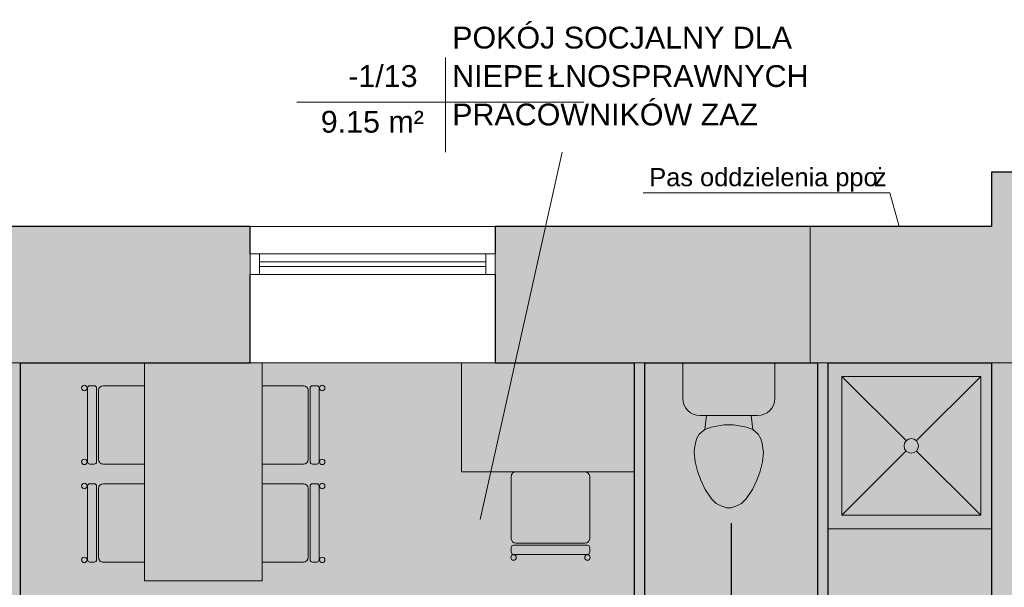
# Model space of a CAD drawing. Header units: centimetres. Extents: x 14504 to 44111, y -18976 to -7683.
# Tile 29 of 141: x 15658 to 16201, y -9041 to -8729. Entities that reach past the tile are written whole.
import ezdxf

# ---------------------------------------------------------------- set-up
doc = ezdxf.new("R2010")
doc.units = ezdxf.units.CM
for name, color, linetype, lineweight in [('A-AREA-IDEN', 4, 'Continuous', 9), ('A-DETL', 6, 'Continuous', 9), ('A-DETL-GENF', 92, 'Continuous', 9), ('A-DETL-MEDM', 33, 'Continuous', 25), ('A-DETL-THIN', 151, 'Continuous', 9), ('A-GLAZ', 151, 'Continuous', 9), ('A-WALL', 4, 'Continuous', 9), ('A-WALL-PATT', 111, 'Continuous', 25), ('G-ANNO-TEXT', 8, 'Continuous', 9), ('I-FURN', 30, 'Continuous', 9), ('P-SANR-FIXT', 6, 'Continuous', 9)]:
    doc.layers.add(name, color=color, linetype=linetype, lineweight=lineweight)
doc.styles.add('Arial_1', font='arial.ttf', dxfattribs={"height": 12})
doc.styles.add('Arial_4', font='arial.ttf', dxfattribs={"height": 10})

# ---------------------------------------------------------------- blocks, each defined once
blk = doc.blocks.new('Muszla klozetowa domowa - 3D - Muszla klozetowa domowa - 3D-336748-1_Poziom piwnicy')
at = {"layer": 'P-SANR-FIXT'}
for p, q in [((-25.34, 29.84), (-25.34, 49.47)), ((25.34, 49.47), (25.34, 29.84)), ((15.87, 20.38), (-15.88, 20.38)), ((-12.35, 20.38), (-13.23, 12.7)), ((12.35, 20.38), (13.23, 12.7)), ((-13.23, 12.7), (-16.26, 10.16)), ((-9.74, 13.97), (-13.23, 12.7)), ((-2.54, 15.24), (-9.74, 13.97)), ((2.54, 15.24), (-2.54, 15.24)), ((9.74, 13.97), (2.54, 15.24)), ((13.23, 12.7), (9.74, 13.97)), ((16.26, 10.16), (13.23, 12.7)), ((-17.7, 7.62), (-18.38, 5.08)), ((-16.26, 10.16), (-17.7, 7.62)), ((17.7, 7.62), (16.26, 10.16)), ((18.38, 5.08), (17.7, 7.62)), ((-18.83, 2.53), (-19.05, 0)), ((-19.05, 0), (-18.61, -5.06)), ((-18.38, 5.08), (-18.83, 2.53)), ((18.83, 2.53), (18.38, 5.08)), ((18.61, -5.06), (19.05, 0)), ((19.05, 0), (18.83, 2.53)), ((-18.61, -5.06), (-17.24, -10.16)), ((17.24, -10.16), (18.61, -5.06)), ((-17.24, -10.16), (-15.39, -15.24)), ((15.39, -15.24), (17.24, -10.16)), ((-15.39, -15.24), (-13.02, -20.32)), ((13.02, -20.32), (15.39, -15.24)), ((-13.02, -20.32), (-9.5, -25.4)), ((9.5, -25.4), (13.02, -20.32)), ((-9.5, -25.4), (-6.96, -27.94)), ((6.96, -27.94), (9.5, -25.4)), ((-6.96, -27.94), (-4.76, -29.21)), ((-4.76, -29.21), (-1.27, -30.48)), ((-1.27, -30.48), (1.27, -30.48)), ((1.27, -30.48), (4.76, -29.21)), ((4.76, -29.21), (6.96, -27.94))]:
    blk.add_line(p, q, dxfattribs=at)
for centre, start, end in [((-15.88, 29.84), 180, 270), ((15.87, 29.84), 270, 360)]:
    blk.add_arc(centre, 9.46, start, end, dxfattribs=at)
blk = doc.blocks.new('Kabina prysznicowa - 2D - Kabina prysznicowa - 2D-339464-1_Poziom piwnicy')
at = {"layer": 'P-SANR-FIXT'}
for p, q in [((7.5, 84), (42.86, 48.64)), ((7.5, 7.5), (7.5, 84)), ((7.5, 84), (84, 84)), ((84, 84), (48.64, 48.64)), ((84, 84), (84, 7.5)), ((42.99, 42.99), (7.5, 7.5)), ((48.51, 42.99), (84, 7.5)), ((84, 7.5), (7.5, 7.5)), ((90, 0), (0, 0))]:
    blk.add_line(p, q, dxfattribs=at)
for start, end in [(360, 180), (180, 360)]:
    blk.add_arc((45.75, 45.75), 4, start, end, dxfattribs=at)
blk = doc.blocks.new('Stół - prostokątny - 1830 x 0762mm-493090-1_Poziom piwnicy')
at = {"layer": 'I-FURN'}
for p, q in [((60, 32.5), (-60, 32.5)), ((60, -32.5), (60, 32.5)), ((-60, -32.5), (60, -32.5))]:
    blk.add_line(p, q, dxfattribs=at)
blk = doc.blocks.new('Krzesło Breuera - Krzesło Breuera-494065-1_Poziom piwnicy')
at = {"layer": 'I-FURN'}
for p, q in [((-21.59, 9.96), (-21.59, -12.7)), ((21.59, -12.7), (21.59, 9.96)), ((-19.05, -15.24), (19.05, -15.24)), ((-21.59, -17.62), (-21.59, -20.08)), ((20.32, -16.35), (-20.32, -16.35)), ((-20.32, -21.35), (20.32, -21.35)), ((21.59, -20.08), (21.59, -17.62))]:
    blk.add_line(p, q, dxfattribs=at)
for centre, radius, start, end in [((-19.05, -12.7), 2.54, 180, 270), ((19.05, -12.7), 2.54, 270, 360), ((-20.35, -23.06), 1.51, 360, 180), ((-20.32, -17.62), 1.27, 90, 180), ((-20.32, -20.08), 1.27, 180, 270), ((20.37, -23.06), 1.51, 360, 180), ((20.32, -17.62), 1.27, 360, 90), ((20.32, -20.08), 1.27, 270, 360), ((-20.35, -23.06), 1.51, 180, 360), ((20.37, -23.06), 1.51, 180, 360)]:
    blk.add_arc(centre, radius, start, end, dxfattribs=at)
blk = doc.blocks.new('Krzesło Breuera - Krzesło Breuera-494360-1_Poziom piwnicy')
at = {"layer": 'I-FURN'}
for p, q in [((-21.59, 17.62), (-21.59, 20.08)), ((-20.32, 21.35), (20.32, 21.35)), ((20.32, 16.35), (-20.32, 16.35)), ((21.59, 20.08), (21.59, 17.62)), ((-21.59, -9.96), (-21.59, 12.7)), ((-19.05, 15.24), (19.05, 15.24)), ((21.59, 12.7), (21.59, -9.96))]:
    blk.add_line(p, q, dxfattribs=at)
for centre, radius, start, end in [((-20.35, 23.06), 1.51, 0, 180), ((-20.35, 23.06), 1.51, 180, 0), ((20.37, 23.06), 1.51, 0, 180), ((20.37, 23.06), 1.51, 180, 0), ((-20.32, 20.08), 1.27, 90, 180), ((-20.32, 17.62), 1.27, 180, 270), ((20.32, 20.08), 1.27, 0, 90), ((20.32, 17.62), 1.27, 270, 0), ((-19.05, 12.7), 2.54, 90, 180), ((19.05, 12.7), 2.54, 0, 90)]:
    blk.add_arc(centre, radius, start, end, dxfattribs=at)
blk = doc.blocks.new('Krzesło Breuera - Krzesło Breuera-V2-1_Poziom piwnicy')
at = {"layer": 'I-FURN'}
for p, q in [((-21.59, 17.62), (-21.59, 20.08)), ((-20.32, 21.35), (20.32, 21.35)), ((20.32, 16.35), (-20.32, 16.35)), ((21.59, 20.08), (21.59, 17.62)), ((-21.59, -21.59), (-21.59, 12.7)), ((-19.05, 15.24), (19.05, 15.24)), ((21.59, 12.7), (21.59, -21.59)), ((19.05, -24.13), (-19.05, -24.13))]:
    blk.add_line(p, q, dxfattribs=at)
for centre, radius, start, end in [((-20.35, 23.06), 1.51, 0, 180), ((-20.35, 23.06), 1.51, 180, 0), ((20.37, 23.06), 1.51, 0, 180), ((20.37, 23.06), 1.51, 180, 0), ((-20.32, 20.08), 1.27, 90, 180), ((-20.32, 17.62), 1.27, 180, 270), ((20.32, 20.08), 1.27, 0, 90), ((20.32, 17.62), 1.27, 270, 0), ((-19.05, 12.7), 2.54, 90, 180), ((19.05, 12.7), 2.54, 0, 90), ((-19.05, -21.59), 2.54, 180, 270), ((19.05, -21.59), 2.54, 270, 0)]:
    blk.add_arc(centre, radius, start, end, dxfattribs=at)
blk = doc.blocks.new('Aluminum_1 szybowe - Okno w piwnicy 135_145-523481-1_Poziom piwnicy')
at = {"layer": 'A-GLAZ', "lineweight": 18}
for p, q in [((-132.08, 25.16), (-137.16, 25.16)), ((-137.16, 25.16), (-137.16, 13.73)), ((-132.08, 13.73), (-132.08, 25.16)), ((-2.16, 25.16), (-7.24, 25.16)), ((-7.24, 25.16), (-7.24, 13.73)), ((-2.16, 13.73), (-2.16, 25.16)), ((-7.24, 20.71), (-132.08, 20.71)), ((-132.08, 20.71), (-132.08, 18.17)), ((-132.08, 18.17), (-7.24, 18.17)), ((-7.24, 18.17), (-7.24, 20.71)), ((-137.16, 13.73), (-132.08, 13.73)), ((-7.24, 13.73), (-2.16, 13.73))]:
    blk.add_line(p, q, dxfattribs=at)
at = {"layer": 'A-GLAZ'}
for p, q in [((-132.08, 25.16), (-7.24, 25.16)), ((-7.24, 13.73), (-132.08, 13.73))]:
    blk.add_line(p, q, dxfattribs=at)
blk = doc.blocks.new('Etyk_pom_1_mala - Etyk_pom_1_mala-219433-1_Poziom piwnicy')
at = {"layer": 'A-AREA-IDEN'}
for p, q in [((-0.0958, 0.1444), (-0.0958, -0.3781)), ((-0.9154, -0.1015), (0.6661, -0.1015))]:
    blk.add_line(p, q, dxfattribs=at)

msp = doc.modelspace()

# ---------------------------------------------------------------- hatches: boundary and pattern name
at = {"layer": 'A-DETL-GENF', "transparency": 33554508}
msp.add_hatch(color=1, dxfattribs=at).paths.add_polyline_path([(16239.62, -8917.71), (16239.62, -8880.71), (16293.62, -8880.71), (16293.62, -8812.71), (16193.62, -8812.71), (16193.62, -8842.71), (16093.62, -8842.71), (16093.62, -8917.71), (16233.71, -8917.71)])
h = msp.add_hatch(color=9, dxfattribs=at)
h.paths.add_polyline_path([(16346.98, -10340.49), (16840.62, -10340.49), (16840.62, -9843.49), (17026.72, -9843.49), (17026.72, -9837.49), (16840.62, -9837.49), (16840.62, -9825.71), (16794.62, -9825.71), (16794.62, -9937.49), (16762.17, -9937.49), (16762.17, -9993.49), (16794.62, -9993.49), (16794.62, -10151.35), (16800.76, -10151.35), (16800.76, -10153.35), (16796.12, -10153.35), (16796.12, -10159.35), (16800.76, -10159.35), (16800.76, -10161.35), (16794.62, -10161.35), (16794.62, -10322.49), (16636.62, -10322.49), (16636.62, -10159.35), (16706.12, -10159.35), (16706.12, -10153.35), (16636.62, -10153.35), (16636.62, -10146.21), (16630.62, -10146.21), (16630.62, -10248.71), (16588.62, -10248.71), (16588.62, -10322.49), (16433.62, -10322.49), (16433.62, -10248.71), (16385.62, -10248.71), (16385.62, -10322.49), (16239.62, -10322.49), (16239.62, -10307.71), (16193.62, -10307.71), (16193.62, -10340.49), (16341.59, -10340.49)])
h.paths.add_polyline_path([(17328.62, -10340.49), (17368.62, -10340.49), (17368.62, -9843.49), (17523.72, -9843.49), (17523.72, -9837.49), (17368.62, -9837.49), (17368.62, -9633.71), (17518.72, -9633.71), (17518.72, -9580.71), (17181.72, -9580.71), (17181.72, -9633.71), (17328.62, -9633.71), (17328.62, -9837.49), (17176.72, -9837.49), (17176.72, -9843.49), (17328.62, -9843.49), (17328.62, -10156.1)])
h.paths.add_polyline_path([(16239.62, -10207.71), (16239.62, -9993.49), (16385.62, -9993.49), (16385.62, -10053.71), (16433.62, -10053.71), (16433.62, -9993.49), (16588.62, -9993.49), (16588.62, -10053.71), (16628.62, -10053.71), (16628.62, -10051.58), (16630.62, -10051.58), (16630.62, -10056.21), (16636.62, -10056.21), (16636.62, -9993.49), (16662.17, -9993.49), (16662.17, -9937.49), (16239.62, -9937.49), (16239.62, -9825.71), (16193.62, -9825.71), (16193.62, -10207.71), (16236.12, -10207.71)])
h.paths.add_polyline_path([(15669.62, -10001.71), (15669.62, -9625.71), (15820.62, -9625.71), (15820.62, -9580.71), (15537.62, -9580.71), (15537.62, -9625.71), (15657.62, -9625.71), (15657.62, -9989.71), (15407.62, -9989.71), (15407.62, -9625.71), (15437.62, -9625.71), (15437.62, -9580.71), (15365.62, -9580.71), (15365.62, -9625.71), (15395.62, -9625.71), (15395.62, -9989.71), (15195.62, -9989.71), (15195.62, -10001.71), (15657.62, -10001.71)])
h.paths.add_polyline_path([(17843.41, -9843.49), (17845.62, -9843.49), (17845.62, -9837.49), (17673.72, -9837.49), (17673.72, -9843.49)])
h.paths.add_polyline_path([(16840.62, -9680.71), (16840.62, -9633.71), (17021.72, -9633.71), (17021.72, -9580.71), (16840.62, -9580.71), (16840.62, -9600.25), (16794.62, -9600.25), (16794.62, -9680.71), (16824.62, -9680.71)])
h.paths.add_polyline_path([(16193.62, -9680.71), (16239.62, -9680.71), (16239.62, -9600.25), (16193.62, -9600.25), (16193.62, -9580.71), (15920.62, -9580.71), (15920.62, -9625.71), (16193.62, -9625.71), (16193.62, -9672.73)])
h.paths.add_polyline_path([(17696.43, -9633.71), (17845.62, -9633.71), (17845.62, -9580.71), (17678.72, -9580.71), (17678.72, -9633.71)])
h.paths.add_polyline_path([(15260.99, -9625.71), (15265.62, -9625.71), (15265.62, -9580.71), (15195.62, -9580.71), (15195.62, -9625.71), (15242.26, -9625.71)])
h.paths.add_polyline_path([(17700.62, -9385.71), (17845.62, -9385.71), (17845.62, -9351.71), (17716.62, -9351.71), (17716.62, -9201.71), (17740.12, -9201.71), (17740.12, -9195.71), (17705.86, -9195.71), (17705.86, -9201.71), (17710.62, -9201.71), (17710.62, -9351.71), (17700.62, -9351.71), (17700.62, -9382.21)])
h.paths.add_polyline_path([(17610.62, -9385.71), (17610.62, -9351.71), (17368.62, -9351.71), (17368.62, -9322.71), (17318.62, -9322.71), (17318.62, -9351.71), (16840.62, -9351.71), (16840.62, -9385.71), (17605.99, -9385.71)])
h.paths.add_polyline_path([(16193.62, -9385.71), (16193.62, -9351.71), (16133.62, -9351.71), (16133.62, -9385.71), (16138.26, -9385.71)])
h.paths.add_polyline_path([(15953.62, -9385.71), (16033.62, -9385.71), (16033.62, -9351.71), (15971.62, -9351.71), (15971.62, -9240.71), (16002.62, -9240.71), (16002.62, -9174.71), (16029.62, -9174.71), (16029.62, -9168.71), (16002.62, -9168.71), (16002.62, -9070.71), (16007.62, -9070.71), (16007.62, -9064.71), (16002.62, -9064.71), (16002.62, -8917.71), (15996.62, -8917.71), (15996.62, -9234.71), (15951.12, -9234.71), (15951.12, -9240.71), (15965.62, -9240.71), (15965.62, -9351.71), (15953.62, -9351.71), (15953.62, -9382.21)])
h.paths.add_polyline_path([(15848.99, -9385.71), (15853.62, -9385.71), (15853.62, -9351.71), (15844.62, -9351.71), (15844.62, -9346.71), (15838.62, -9346.71), (15838.62, -9351.71), (15658.62, -9351.71), (15658.62, -9240.71), (15749.12, -9240.71), (15749.12, -9234.71), (15658.62, -9234.71), (15658.62, -9156.71), (15838.62, -9156.71), (15838.62, -9232.71), (15838.76, -9232.71), (15838.76, -9234.71), (15834.12, -9234.71), (15834.12, -9240.71), (15838.76, -9240.71), (15838.76, -9242.71), (15838.62, -9242.71), (15838.62, -9246.71), (15844.62, -9246.71), (15844.62, -9240.71), (15851.12, -9240.71), (15851.12, -9234.71), (15844.62, -9234.71), (15844.62, -9150.71), (15658.62, -9150.71), (15658.62, -8917.71), (15648.62, -8917.71), (15648.62, -9150.71), (15601.62, -9150.71), (15601.62, -9156.71), (15648.62, -9156.71), (15648.62, -9351.71), (15601.62, -9351.71), (15601.62, -9385.71), (15681.99, -9385.71)])
h.paths.add_polyline_path([(15365.62, -9385.71), (15501.62, -9385.71), (15501.62, -9351.71), (15438.62, -9351.71), (15438.62, -9156.71), (15501.62, -9156.71), (15501.62, -9150.71), (15438.62, -9150.71), (15438.62, -8917.71), (15420.62, -8917.71), (15420.62, -9351.71), (15365.62, -9351.71), (15365.62, -9382.21)])
h.paths.add_polyline_path([(15242.26, -9385.71), (15265.62, -9385.71), (15265.62, -9351.71), (15195.62, -9351.71), (15195.62, -9385.71)])
h.paths.add_polyline_path([(17365.12, -9222.71), (17368.62, -9222.71), (17368.62, -9207.71), (17478.62, -9207.71), (17478.62, -9201.71), (17368.62, -9201.71), (17368.62, -8917.71), (17318.62, -8917.71), (17318.62, -9222.71), (17361.63, -9222.71)])
h.paths.add_polyline_path([(17573.26, -9207.71), (17601.12, -9207.71), (17601.23, -9201.71), (17605.86, -9201.71), (17605.86, -9195.71), (17601.12, -9195.71), (17601.12, -8917.71), (17595.12, -8917.71), (17595.12, -9201.71), (17568.62, -9201.71), (17568.62, -9207.71)])
h.paths.add_polyline_path([(17829.76, -9201.71), (17845.62, -9201.71), (17845.62, -9195.71), (17825.12, -9195.71), (17825.12, -9201.71)])
h.paths.add_polyline_path([(16129.62, -9174.71), (16193.62, -9174.71), (16193.62, -9168.71), (16129.62, -9168.71), (16129.62, -9171.21)])
h.paths.add_polyline_path([(16103.62, -9070.71), (16103.62, -8917.71), (16097.62, -8917.71), (16097.62, -9064.71), (16092.62, -9064.71), (16092.62, -9070.71), (16097.62, -9070.71)])
h = msp.add_hatch(color=9, dxfattribs=at)
h.paths.add_polyline_path([(17490.62, -10340.49), (17845.62, -10340.49), (17845.62, -9843.49), (17673.72, -9843.49), (17673.72, -9837.49), (17845.62, -9837.49), (17845.62, -9633.71), (17678.72, -9633.71), (17678.72, -9580.71), (17845.62, -9580.71), (17845.62, -9385.71), (17700.62, -9385.71), (17700.62, -9351.71), (17710.62, -9351.71), (17710.62, -9201.71), (17705.86, -9201.71), (17705.86, -9195.71), (17740.12, -9195.71), (17740.12, -9201.71), (17716.62, -9201.71), (17716.62, -9351.71), (17845.62, -9351.71), (17845.62, -9201.71), (17825.12, -9201.71), (17825.12, -9195.71), (17845.62, -9195.71), (17845.62, -8917.71), (17601.12, -8917.71), (17601.23, -9195.71), (17605.86, -9195.71), (17605.86, -9201.71), (17601.12, -9201.71), (17601.12, -9207.71), (17568.62, -9207.71), (17568.62, -9201.71), (17595.12, -9201.71), (17595.12, -8917.71), (17368.62, -8917.71), (17368.62, -9201.71), (17478.62, -9201.71), (17478.62, -9207.71), (17368.62, -9207.71), (17368.62, -9222.71), (17318.62, -9222.71), (17318.62, -8917.71), (16840.62, -8917.71), (16840.62, -9351.71), (17318.62, -9351.71), (17318.62, -9322.71), (17368.62, -9322.71), (17368.62, -9351.71), (17610.62, -9351.71), (17610.62, -9385.71), (16840.62, -9385.71), (16840.62, -9580.71), (17021.72, -9580.71), (17021.72, -9633.71), (16840.62, -9633.71), (16840.62, -9680.71), (16794.62, -9680.71), (16794.62, -9600.25), (16239.62, -9600.25), (16239.62, -9680.71), (16193.62, -9680.71), (16193.62, -9625.71), (15920.62, -9625.71), (15920.62, -9580.71), (16193.62, -9580.71), (16193.62, -9385.71), (16133.62, -9385.71), (16133.62, -9351.71), (16193.62, -9351.71), (16193.62, -9174.71), (16129.62, -9174.71), (16129.62, -9168.71), (16193.62, -9168.71), (16193.62, -8917.71), (16103.62, -8917.71), (16103.62, -9070.71), (16092.62, -9070.71), (16092.62, -9064.71), (16097.62, -9064.71), (16097.62, -8917.71), (16002.62, -8917.71), (16002.62, -9064.71), (16007.62, -9064.71), (16007.62, -9070.71), (16002.62, -9070.71), (16002.62, -9168.71), (16029.62, -9168.71), (16029.62, -9174.71), (16002.62, -9174.71), (16002.62, -9240.71), (15971.62, -9240.71), (15971.62, -9351.71), (16033.62, -9351.71), (16033.62, -9385.71), (15953.62, -9385.71), (15953.62, -9351.71), (15965.62, -9351.71), (15965.62, -9240.71), (15951.12, -9240.71), (15951.12, -9234.71), (15996.62, -9234.71), (15996.62, -8917.71), (15658.62, -8917.71), (15658.62, -9150.71), (15844.62, -9150.71), (15844.62, -9234.71), (15851.12, -9234.71), (15851.12, -9240.71), (15844.62, -9240.71), (15844.62, -9246.71), (15838.62, -9246.71), (15838.62, -9242.71), (15838.76, -9242.71), (15838.76, -9240.71), (15834.12, -9240.71), (15834.12, -9234.71), (15838.76, -9234.71), (15838.76, -9232.71), (15838.62, -9232.71), (15838.62, -9156.71), (15658.62, -9156.71), (15658.62, -9234.71), (15749.12, -9234.71), (15749.12, -9240.71), (15658.62, -9240.71), (15658.62, -9351.71), (15838.62, -9351.71), (15838.62, -9346.71), (15844.62, -9346.71), (15844.62, -9351.71), (15853.62, -9351.71), (15853.62, -9385.71), (15601.62, -9385.71), (15601.62, -9351.71), (15648.62, -9351.71), (15648.62, -9156.71), (15601.62, -9156.71), (15601.62, -9150.71), (15648.62, -9150.71), (15648.62, -8917.71), (15438.62, -8917.71), (15438.62, -9150.71), (15501.62, -9150.71), (15501.62, -9156.71), (15438.62, -9156.71), (15438.62, -9351.71), (15501.62, -9351.71), (15501.62, -9385.71), (15365.62, -9385.71), (15365.62, -9351.71), (15420.62, -9351.71), (15420.62, -8917.71), (15195.62, -8917.71), (15195.62, -9351.71), (15265.62, -9351.71), (15265.62, -9385.71), (15195.62, -9385.71), (15195.62, -9580.71), (15265.62, -9580.71), (15265.62, -9625.71), (15195.62, -9625.71), (15195.62, -9989.71), (15395.62, -9989.71), (15395.62, -9625.71), (15365.62, -9625.71), (15365.62, -9580.71), (15437.62, -9580.71), (15437.62, -9625.71), (15407.62, -9625.71), (15407.62, -9989.71), (15657.62, -9989.71), (15657.62, -9625.71), (15537.62, -9625.71), (15537.62, -9580.71), (15820.62, -9580.71), (15820.62, -9625.71), (15669.62, -9625.71), (15669.62, -10001.71), (15195.62, -10001.71), (15195.62, -10340.49), (16193.62, -10340.49), (16193.62, -10307.71), (16239.62, -10307.71), (16239.62, -10322.49), (16385.62, -10322.49), (16385.62, -10248.71), (16433.62, -10248.71), (16433.62, -10322.49), (16588.62, -10322.49), (16588.62, -10248.71), (16630.62, -10248.71), (16630.62, -10146.21), (16636.62, -10146.21), (16636.62, -10153.35), (16706.12, -10153.35), (16706.12, -10159.35), (16636.62, -10159.35), (16636.62, -10322.49), (16794.62, -10322.49), (16794.62, -10161.35), (16800.76, -10161.35), (16800.76, -10159.35), (16796.12, -10159.35), (16796.12, -10153.35), (16800.76, -10153.35), (16800.76, -10151.35), (16794.62, -10151.35), (16794.62, -9993.49), (16762.17, -9993.49), (16762.17, -9937.49), (16794.62, -9937.49), (16794.62, -9825.71), (16840.62, -9825.71), (16840.62, -9837.49), (17026.72, -9837.49), (17026.72, -9843.49), (16840.62, -9843.49), (16840.62, -10340.49), (17328.62, -10340.49), (17328.62, -9843.49), (17176.72, -9843.49), (17176.72, -9837.49), (17328.62, -9837.49), (17328.62, -9633.71), (17181.72, -9633.71), (17181.72, -9580.71), (17518.72, -9580.71), (17518.72, -9633.71), (17368.62, -9633.71), (17368.62, -9837.49), (17523.72, -9837.49), (17523.72, -9843.49), (17368.62, -9843.49), (17368.62, -10340.49), (17440.92, -10340.49)])
h.paths.add_polyline_path([(16193.62, -10207.71), (16193.62, -9825.71), (16239.62, -9825.71), (16239.62, -9937.49), (16662.17, -9937.49), (16662.17, -9993.49), (16636.62, -9993.49), (16636.62, -10056.21), (16630.62, -10056.21), (16630.62, -10051.58), (16628.62, -10051.58), (16628.62, -10053.71), (16588.62, -10053.71), (16588.62, -9993.49), (16433.62, -9993.49), (16433.62, -10053.71), (16385.62, -10053.71), (16385.62, -9993.49), (16239.62, -9993.49), (16239.62, -10207.71)])
at = {"layer": 'A-WALL-PATT', "lineweight": 9, "transparency": 33554610}
h = msp.add_hatch(color=256, dxfattribs=at)
h.paths.add_polyline_path([(16002.62, -8917.71), (16093.62, -8917.71), (16093.62, -8842.71), (15920.12, -8842.71), (15920.12, -8917.71), (15996.62, -8917.71)])
h.paths.add_polyline_path([(15785.12, -8917.71), (15785.12, -8842.71), (15621.12, -8842.71), (15621.12, -8917.71), (15736.96, -8917.71)])
h.paths.add_polyline_path([(15486.12, -8917.71), (15486.12, -8842.71), (15375.62, -8842.71), (15375.62, -8917.71), (15459.49, -8917.71)])
h.paths.add_polyline_path([(15195.62, -8917.71), (15240.62, -8917.71), (15240.62, -8842.71), (15195.62, -8842.71), (15195.62, -8869.14)])
h = msp.add_hatch(color=256, dxfattribs=at)
h.paths.add_polyline_path([(16232.68, -9600.25), (16239.62, -9600.25), (16239.62, -9545.71), (16193.62, -9545.71), (16193.62, -9600.25)])
h.paths.add_polyline_path([(16239.62, -9445.71), (16239.62, -8917.71), (16193.62, -8917.71), (16193.62, -9445.71), (16236.12, -9445.71)])

# ---------------------------------------------------------------- linework, layer by layer
at = {"layer": 'A-AREA-IDEN'}
msp.add_line((15911.87, -9004.07), (15957.1, -8801.72), dxfattribs=at)
at = {"layer": 'A-DETL'}
for p, q in [((16001.59, -8824.03), (16137.59, -8824.03)), ((16137.59, -8824.03), (16142.75, -8842.71))]:
    msp.add_line(p, q, dxfattribs=at)
at = {"layer": 'A-DETL-MEDM'}
msp.add_line((16050.12, -9005.98), (16050.12, -9116.98), dxfattribs=at)
at = {"layer": 'A-DETL-THIN'}
for p, q in [((16293.62, -8812.71), (16193.62, -8812.71)), ((16193.62, -8812.71), (16193.62, -8842.71)), ((16193.62, -8842.71), (16093.62, -8842.71)), ((16093.62, -8842.71), (16093.62, -8917.71)), ((16193.62, -8917.71), (15195.62, -8917.71)), ((15996.62, -8917.71), (15901.62, -8917.71)), ((15901.62, -8917.71), (15901.62, -8977.71)), ((15996.62, -8977.71), (15996.62, -8917.71)), ((16093.62, -8917.71), (16239.62, -8917.71)), ((16193.62, -9600.25), (16193.62, -8917.71)), ((15901.62, -8977.71), (15996.62, -8977.71))]:
    msp.add_line(p, q, dxfattribs=at)
at = {"layer": 'A-WALL', "lineweight": 25}
for p, q in [((16193.62, -8812.71), (16193.62, -8842.71)), ((16289.99, -8812.71), (16193.62, -8812.71)), ((15785.12, -8842.71), (15621.12, -8842.71)), ((15785.12, -8857.71), (15785.12, -8842.71)), ((16193.62, -8842.71), (15920.12, -8842.71)), ((15920.12, -8842.71), (15920.12, -8857.71)), ((15785.12, -8917.71), (15785.12, -8869.14)), ((15920.12, -8869.14), (15920.12, -8917.71)), ((15658.62, -8917.71), (15785.12, -8917.71)), ((15658.62, -9150.71), (15658.62, -8917.71)), ((15920.12, -8917.71), (15996.62, -8917.71)), ((15996.62, -8917.71), (15996.62, -9234.71)), ((16002.62, -8917.71), (16097.62, -8917.71)), ((16002.62, -9064.71), (16002.62, -8917.71)), ((16097.62, -8917.71), (16097.62, -9064.71)), ((16103.62, -8917.71), (16193.62, -8917.71)), ((16103.62, -9070.71), (16103.62, -8917.71)), ((16193.62, -8917.71), (16193.62, -9168.71))]:
    msp.add_line(p, q, dxfattribs=at)
at = {"layer": 'A-WALL'}
for p, q in [((15785.12, -8842.71), (15920.12, -8842.71)), ((15920.12, -8917.71), (15785.12, -8917.71))]:
    msp.add_line(p, q, dxfattribs=at)

# ---------------------------------------------------------------- block references
at = {"layer": 'A-AREA-IDEN', "xscale": 99.99999999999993, "yscale": 99.99999999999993, "zscale": 99.99999999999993}
msp.add_blockref('Etyk_pom_1_mala - Etyk_pom_1_mala-219433-1_Poziom piwnicy', (15902.33, -8763.91), dxfattribs=at)
at = {"layer": 'A-GLAZ'}
msp.add_blockref('Aluminum_1 szybowe - Okno w piwnicy 135_145-523481-1_Poziom piwnicy', (15922.28, -8882.87), dxfattribs=at)
at = {"layer": 'I-FURN'}
for name, p, rotation in [('Stół - prostokątny - 1830 x 0762mm-493090-1_Poziom piwnicy', (15759.3, -8977.71), 269.9999999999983), ('Krzesło Breuera - Krzesło Breuera-494065-1_Poziom piwnicy', (15716.83, -8951.9), 270), ('Krzesło Breuera - Krzesło Breuera-494360-1_Poziom piwnicy', (15801.76, -8951.9), 270), ('Krzesło Breuera - Krzesło Breuera-V2-1_Poziom piwnicy', (15950.59, -9001.88), 180), ('Krzesło Breuera - Krzesło Breuera-494065-1_Poziom piwnicy', (15716.83, -9005.9), 270), ('Krzesło Breuera - Krzesło Breuera-494360-1_Poziom piwnicy', (15801.76, -9005.9), 270)]:
    msp.add_blockref(name, p, dxfattribs=dict(at, rotation=rotation))
at = {"layer": 'P-SANR-FIXT'}
for name, p in [('Muszla klozetowa domowa - 3D - Muszla klozetowa domowa - 3D-336748-1_Poziom piwnicy', (16048.82, -8967.18)), ('Kabina prysznicowa - 2D - Kabina prysznicowa - 2D-339464-1_Poziom piwnicy', (16103.62, -9009.21))]:
    msp.add_blockref(name, p, dxfattribs=at)

# ---------------------------------------------------------------- texts
at = {"layer": 'A-AREA-IDEN', "char_height": 12, "attachment_point": 1, "style": 'Arial_1'}
for s, insert, width in [('POKÓJ SOCJALNY DLA', (15896.42, -8732.59), 241.3079), ('-1/13', (15839.14, -8753.74), 49.7046), ('NIEPE', (15896.42, -8753.75), 64.135), ('ŁNOSPRAWNYCH', (15949.34, -8753.75), 185.9915), ('PRACOWNIKÓW ZAZ', (15896.42, -8774.92), 222.8691), ('9.15 m²', (15824.01, -8778.91), 73.7552)]:
    msp.add_mtext(s, dxfattribs=dict(at, insert=insert, width=width))
at = {"layer": 'G-ANNO-TEXT', "char_height": 10, "attachment_point": 1, "style": 'Arial_4'}
for s, insert, width in [('Pas oddzielenia ppo', (16005.04, -8810.43), 149.9156), ('\\fArial|b0|i0|c238|p34|;ż', (16128.73, -8810.43), 7.2152)]:
    msp.add_mtext(s, dxfattribs=dict(at, insert=insert, width=width))

doc.saveas('drawing.dxf')
